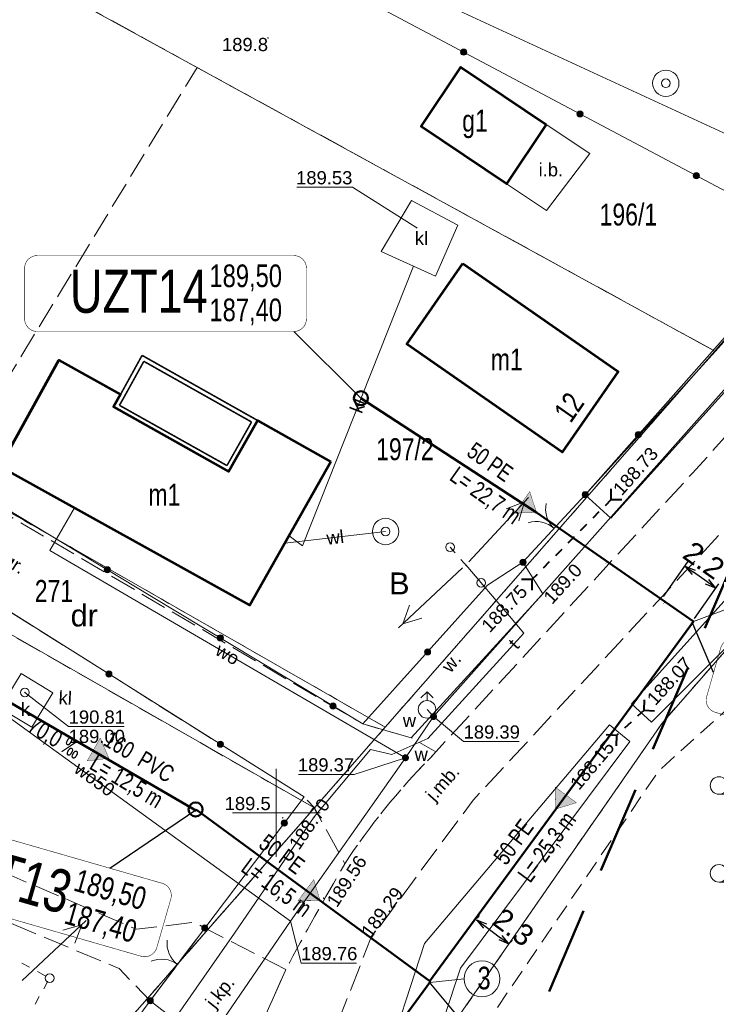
# Model space of a CAD drawing. Header units: metres. Extents: x 7482748 to 7484637, y 5684406 to 5687014.
# Tile 73 of 180: x 7483085 to 7483125, y 5685739 to 5685795. Entities that reach past the tile are written whole.
import ezdxf
from ezdxf.enums import TextEntityAlignment as Align
from ezdxf.lldxf.tags import DXFTag

# ---------------------------------------------------------------- set-up
doc = ezdxf.new("R2010")
doc.units = ezdxf.units.M
doc.header["$MEASUREMENT"] = 0
for name, pattern in [('1', [1.5, 1, -0.5]), ('2', [2, 1.5, -0.5]), ('KTJZ01_500', [2, 1.5, -0.5]), ('l217_500', [2, 1.5, -0.5]), ('l218_500', [1, 0.5, -0.5]), ('PTTL_500', [1.5, 1, -0.5])]:
    doc.linetypes.add(name, pattern=pattern)
for name, color, linetype, lineweight in [('.domiar', 250, 'Continuous', 9), ('.ks tłoczny', 104, 'Continuous', 50), ('_Dzialki', 7, 'Continuous', 0), ('_Dzialki_opis', 7, 'Continuous', 0), ('_Kontury', 7, 'Continuous', 0), ('_Podzial_sekcyjny_krzyze', 7, '1', 13), ('_Uzytki', 7, 'Continuous', 0), ('_Uzytki_opis', 7, 'Continuous', 0), ('BUIB05_01', 7, 'Continuous', 40), ('BUIB12_03', 7, 'Continuous', 13), ('EGB_Adres', 7, 'Continuous', 0), ('EGB_Budynek', 7, 'Continuous', 0), ('EGB_Budynek_opis', 7, 'Continuous', 0), ('EGB_ObiektTrwaleZwiazanyZBudynk', 7, 'Continuous', 0), ('GES__SUSM05_01L', 7, 'Continuous', 13), ('GES__SUSM06_03O', 7, 'Continuous', 13), ('GES__SUUS02_P', 7, 'Continuous', 13), ('GES__SUUS07_1_O', 7, 'Continuous', 13), ('GES__SUUS13_P', 7, 'Continuous', 13), ('GES__SUUS22_01_KP', 7, 'Continuous', 13), ('GES__SUUS25_WP', 7, 'Continuous', 13), ('KTOK02', 7, 'KTOK02_500', 13), ('KTOK05_01', 7, 'Continuous', 13), ('PTTL04_P', 7, 'Continuous', 13), ('RTPW01_P', 7, 'Continuous', 0), ('RTPW02_P', 7, 'Continuous', 0), ('SUPE_L_3', 1, 'Continuous', 13)]:
    doc.layers.add(name, color=color, linetype=linetype, lineweight=lineweight)
for name, color, linetype, lineweight, true_color in [('.przyłącza', 32, 'Continuous', 50, 0xbd5e00), ('GES__SUPK_01_pL', 7, 'Continuous', 13, 0x803300), ('GES__SUPS01_05L', 7, 'Continuous', 13, 0x803300), ('GES__SUPS01_05P', 7, 'Continuous', 13, 0x803300), ('GES__SUPS01_07P', 7, 'Continuous', 13, 0xff9100), ('GES__SUPS01_08L', 5, 'Continuous', 13, 0x0000ff), ('GES__SUPS01_08P', 5, 'Continuous', 13, 0x0000ff), ('GES__SUPT_pL', 7, 'Continuous', 13, 0xff9100), ('GES__SUPW_01_pL', 5, 'Continuous', 13, 0x0000ff)]:
    doc.layers.add(name, color=color, linetype=linetype, lineweight=lineweight, true_color=true_color)
for name, color, linetype, lineweight, transparency in [('BUIB12_01_T', 7, 'Continuous', 13, 0.25), ('GES__SUUS_ET_05T', 7, 'Continuous', 13, 0.25), ('GES__SUUS_ET_08T', 7, 'Continuous', 13, 0.25), ('KTJZ01_O', 7, 'KTJZ01_500', 13, 0.5), ('KTJZ01_T', 7, 'Continuous', 13, 0.25), ('KTPL01_O', 7, 'KTJZ01_500', 13, 0.5), ('PTRW02_O', 7, 'Continuous', 13, 0.5), ('PTRW02_T', 7, 'Continuous', 13, 0.25), ('PTTL04_O', 7, 'PTTL_500', 13, 0.5), ('RTPW01_G', 7, 'Continuous', 13, 0.25), ('RTPW02_G', 7, 'Continuous', 13, 0.25)]:
    doc.layers.add(name, color=color, linetype=linetype, lineweight=lineweight, transparency=transparency)
for name, color, linetype, lineweight, true_color, transparency in [('GES__SUPK_01_pT', 7, 'Continuous', 13, 0x803300, 0.25), ('GES__SUPS01_05G', 7, 'Continuous', 13, 0x803300, 0.25), ('GES__SUPS01_07G', 7, 'Continuous', 13, 0xff9100, 0.25), ('GES__SUPS01_08G', 5, 'Continuous', 13, 0x0000ff, 0.25), ('GES__SUPT_pT', 7, 'Continuous', 13, 0xff9100, 0.25), ('GES__SUPW_01_pT', 5, 'Continuous', 13, 0x0000ff, 0.25)]:
    doc.layers.add(name, color=color, linetype=linetype, lineweight=lineweight, true_color=true_color, transparency=transparency)
doc.layers.add('IS_kanalizacja_sanitarna', color=7, linetype='SOLID', true_color=0x000000)
doc.layers.add('IS_Opisy_działek_Net', color=7, linetype='SOLID', true_color=0x000000)
doc.layers.add('IS_Węzeł_sieci_kanalizacyjnej_-_opisy', color=7, linetype='Continuous')
doc.styles.get("Standard").update_dxf_attribs({"font": 'simplex.shx', "width": 0.75})
doc.styles.add('STYL_ARIAL', font='simplex.shx', dxfattribs={"width": 0.75, "oblique": 0.1})
doc.styles.add('Style-Arial', font='arial.ttf')
doc.linetypes.add('KTOK02_500', pattern='A,0.5,[117,IS_LineDef.shx,S=0.01,R=0,X=0,Y=0],0.5', length=1)
tags = doc.linetypes.add('SOLID', pattern=[10, 10, 0]).pattern_tags.tags
tags[6:7] = [DXFTag(74, 4), DXFTag(75, 0), DXFTag(340, '0'), DXFTag(46, 0.0), DXFTag(50, 0.0), DXFTag(44, 0.0), DXFTag(45, 0.0)]
tags[4:5] = [DXFTag(74, 4), DXFTag(75, 0), DXFTag(340, '0'), DXFTag(46, 0.0), DXFTag(50, 0.0), DXFTag(44, 0.0), DXFTag(45, 0.0)]
doc.dimstyles.get("Standard").update_dxf_attribs({"dimtxt": 0.18, "dimasz": 0.18, "dimexe": 0.18, "dimexo": 0.0625, "dimgap": 0.09, "dimtad": 0, "dimtih": 1, "dimtoh": 1, "dimdec": 4, "dimzin": 0, "dimdsep": 46, "dimtxsty": 'Standard', "dimcen": 0.09, "dimadec": 0, "dimazin": 0, "dimtfac": 1, "dimtdec": 4, "dimtofl": 0, "dimtmove": 0, "dimatfit": 3, "dimfxl": 0, "dimtolj": 1, "dimtzin": 0, "dimarcsym": 0})

# ---------------------------------------------------------------- blocks, each defined once
blk = doc.blocks.new('SUPS01_1')
at = {"layer": 'GES__SUPS01_05P', "linetype": 'Continuous', "lineweight": 13}
h = blk.add_hatch(color=256, dxfattribs=at)
edge = h.paths.add_edge_path()
edge.add_arc((0, 0), 0.045, 0, 360)
blk = doc.blocks.new('SUPS01')
at = {"layer": 'GES__SUPS01_08P', "linetype": 'Continuous', "lineweight": 13}
h = blk.add_hatch(color=256, dxfattribs=at)
edge = h.paths.add_edge_path()
edge.add_arc((0, 0), 0.045, 0, 360)
blk = doc.blocks.new('SUUS22_01_1')
at = {"layer": 'GES__SUUS22_01_KP', "linetype": 'Continuous', "lineweight": 13}
blk.add_circle((0, 0), 0.25, dxfattribs=at)
blk = doc.blocks.new('SUUS13')
at = {"layer": 'GES__SUUS13_P', "linetype": 'Continuous', "lineweight": 13}
for radius in [0.75, 0.25]:
    blk.add_circle((0, 0), radius, dxfattribs=at)
blk = doc.blocks.new('SUUS25_7')
at = {"layer": 'GES__SUUS25_WP', "linetype": 'Continuous', "lineweight": 13}
h = blk.add_hatch(color=256, dxfattribs=at)
edge = h.paths.add_edge_path()
edge.add_arc((0, 0), 0.2, 0, 360)
blk = doc.blocks.new('SUUS02')
at = {"layer": 'GES__SUUS02_P', "linetype": 'Continuous', "lineweight": 13}
for p, q in [((0, 1), (-0.35, 0.65)), ((0, 0.5), (0, 1)), ((0, 1), (0.35, 0.65))]:
    blk.add_line(p, q, dxfattribs=at)
blk.add_circle((0, 0), 0.5, dxfattribs=at)
blk = doc.blocks.new('SUUS25_150')
at = {"layer": 'GES__SUUS25_WP', "linetype": 'Continuous', "lineweight": 13}
h = blk.add_hatch(color=256, dxfattribs=at)
edge = h.paths.add_edge_path()
edge.add_arc((0, 0), 0.2, 0, 360)
blk = doc.blocks.new('RTPW01_1')
at = {"layer": 'RTPW02_P', "linetype": 'Continuous', "lineweight": 0}
h = blk.add_hatch(color=256, dxfattribs=at)
edge = h.paths.add_edge_path()
edge.add_arc((0, 0), 0.045, 0, 360)
blk = doc.blocks.new('RTPW01')
at = {"layer": 'RTPW01_P', "linetype": 'Continuous', "lineweight": 0}
h = blk.add_hatch(color=256, dxfattribs=at)
edge = h.paths.add_edge_path()
edge.add_arc((0, 0), 0.045, 0, 360)
blk = doc.blocks.new('RTPW01_3')
at = {"layer": 'RTPW02_P', "linetype": 'Continuous', "lineweight": 0}
h = blk.add_hatch(color=256, dxfattribs=at)
edge = h.paths.add_edge_path()
edge.add_arc((0, 0), 0.045, 0, 360)
blk = doc.blocks.new('PTTL04_1')
at = {"layer": 'PTTL04_P', "linetype": 'Continuous', "lineweight": 13}
for p, q in [((-5, 2), (-4.5, 2)), ((5, 2), (5.5, 2)), ((-2.5, -0.5), (-2, -0.5)), ((2.5, -0.5), (3, -0.5)), ((-5, -3), (-4.5, -3)), ((5, -3), (5.5, -3))]:
    blk.add_line(p, q, dxfattribs=at)
for centre in [(-5, 2.5), (5, 2.5), (-2.5, 0), (2.5, 0), (-5, -2.5), (5, -2.5)]:
    blk.add_circle(centre, 0.5, dxfattribs=at)
for centre in [(0, 2.5), (0, -2.5)]:
    blk.add_arc(centre, 0.55, 320.48, 219.52, dxfattribs=at)
blk = doc.blocks.new('SUPS01_7')
at = {"layer": 'GES__SUPS01_07P', "linetype": 'Continuous', "lineweight": 13}
h = blk.add_hatch(color=256, dxfattribs=at)
edge = h.paths.add_edge_path()
edge.add_arc((0, 0), 0.045, 0, 360)
blk = doc.blocks.new('TerminatorOpen_0.5')
at = {"color": 0, "linetype": 'ByBlock', "lineweight": -2}
for q in [(-1, 0.25), (-1, 0), (-1, -0.25)]:
    blk.add_line((0, 0), q, dxfattribs=at)
blk = doc.blocks.new('*D815')
at = {"layer": '.domiar', "color": 0, "linetype": 'Continuous', "lineweight": -2, "transparency": 16777216}
for p, q in [((7483111.456, 5685744.009), (7483111.571, 5685744.164)), ((7483111.882, 5685743.559), (7483112.77, 5685742.899)), ((7483113.323, 5685742.621), (7483113.438, 5685742.776))]:
    blk.add_line(p, q, dxfattribs=at)
at = {"layer": 'Defpoints', "color": 0, "linetype": 'Continuous', "transparency": 16777216}
for p in [(7483111.277, 5685743.768), (7483113.144, 5685742.38), (7483113.259, 5685742.535)]:
    blk.add_point(p, dxfattribs=at)
at = {"layer": '.domiar', "color": 0, "linetype": 'Continuous', "lineweight": -2, "transparency": 16777216, "xscale": 0.61, "yscale": 0.61, "zscale": 0.61}
for p, rotation in [((7483111.392, 5685743.923), 143.3831878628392), ((7483113.259, 5685742.535), 323.3831878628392)]:
    blk.add_blockref('TerminatorOpen_0.5', p, dxfattribs=dict(at, rotation=rotation))
at = {"layer": '.domiar', "color": 0, "linetype": 'Continuous', "transparency": 16777216, "insert": (7483113.497, 5685743.496), "char_height": 1.2, "attachment_point": 5, "rotation": 323.3832, "style": 'Style-Arial'}
blk.add_mtext('\\A1;2.3', dxfattribs=at)
blk = doc.blocks.new('*D816')
at = {"layer": '.domiar', "color": 0, "linetype": 'Continuous', "lineweight": -2, "transparency": 16777216}
for p, q in [((7483122.034, 5685762.304), (7483123.425, 5685764.285)), ((7483124.524, 5685763.146), (7483123.751, 5685763.689)), ((7483123.805, 5685761.06), (7483125.196, 5685763.041))]:
    blk.add_line(p, q, dxfattribs=at)
at = {"layer": 'Defpoints', "color": 0, "linetype": 'Continuous', "transparency": 16777216}
for p in [(7483123.252, 5685764.039), (7483121.861, 5685762.059), (7483123.633, 5685760.815)]:
    blk.add_point(p, dxfattribs=at)
at = {"layer": '.domiar', "color": 0, "linetype": 'Continuous', "lineweight": -2, "transparency": 16777216, "xscale": 0.61, "yscale": 0.61, "zscale": 0.61}
for p, rotation in [((7483123.252, 5685764.039), 144.9210623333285), ((7483125.024, 5685762.795), 324.9210623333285)]:
    blk.add_blockref('TerminatorOpen_0.5', p, dxfattribs=dict(at, rotation=rotation))
at = {"layer": '.domiar', "color": 0, "linetype": 'Continuous', "transparency": 16777216, "insert": (7483124.343, 5685764.376), "char_height": 1.2, "attachment_point": 5, "rotation": 324.9211, "style": 'Style-Arial'}
blk.add_mtext('\\A1;2.2', dxfattribs=at)

msp = doc.modelspace()

# ---------------------------------------------------------------- hatches: boundary and pattern name
at = {"layer": 'IS_kanalizacja_sanitarna', "linetype": 'Continuous', "ltscale": 0.01}
for points in [[(7483114.81026, 5685767.08996), (7483114.42552, 5685768.27928), (7483113.56078, 5685767.05362)], [(7483090.47071, 5685753.10898), (7483089.97976, 5685754.25853), (7483089.22967, 5685752.95954)], [(7483115.88854, 5685750.2166), (7483117.08422, 5685750.5811), (7483115.87342, 5685751.46651)], [(7483102.48954, 5685745.01057), (7483102.13372, 5685746.20886), (7483101.23956, 5685745.0045)]]:
    msp.add_hatch(color=256, dxfattribs=at).paths.add_polyline_path(points)
at = {"layer": 'KTOK05_01', "linetype": 'Continuous', "lineweight": 13}
h = msp.add_hatch(color=256, dxfattribs=at)
edge = h.paths.add_edge_path()
edge.add_arc((7483110.66383, 5685793.28456), 0.175, 0, 360)
h = msp.add_hatch(color=256, dxfattribs=at)
edge = h.paths.add_edge_path()
edge.add_arc((7483117.28922, 5685789.7697), 0.175, 0, 360)
h = msp.add_hatch(color=256, dxfattribs=at)
edge = h.paths.add_edge_path()
edge.add_arc((7483123.91461, 5685786.25485), 0.175, 0, 360)
h = msp.add_hatch(color=256, dxfattribs=at)
edge = h.paths.add_edge_path()
edge.add_arc((7483120.59742, 5685771.50857), 0.175, 0, 360)
h = msp.add_hatch(color=256, dxfattribs=at)
edge = h.paths.add_edge_path()
edge.add_arc((7483117.58, 5685768.1), 0.175, 0, 360)
h = msp.add_hatch(color=256, dxfattribs=at)
edge = h.paths.add_edge_path()
edge.add_arc((7483114.04, 5685764.26), 0.175, 0, 360)
h = msp.add_hatch(color=256, dxfattribs=at)
edge = h.paths.add_edge_path()
edge.add_arc((7483090.38385, 5685763.83202), 0.175, 0, 360)
h = msp.add_hatch(color=256, dxfattribs=at)
edge = h.paths.add_edge_path()
edge.add_arc((7483096.80532, 5685759.95714), 0.175, 0, 360)
h = msp.add_hatch(color=256, dxfattribs=at)
edge = h.paths.add_edge_path()
edge.add_arc((7483108.61411, 5685759.16456), 0.175, 0, 360)
h = msp.add_hatch(color=256, dxfattribs=at)
edge = h.paths.add_edge_path()
edge.add_arc((7483090.4707, 5685757.9037), 0.175, 0, 360)
h = msp.add_hatch(color=256, dxfattribs=at)
edge = h.paths.add_edge_path()
edge.add_arc((7483103.2266, 5685756.08195), 0.175, 0, 360)
h = msp.add_hatch(color=256, dxfattribs=at)
edge = h.paths.add_edge_path()
edge.add_arc((7483096.81933, 5685753.9106), 0.175, 0, 360)
h = msp.add_hatch(color=256, dxfattribs=at)
edge = h.paths.add_edge_path()
edge.add_arc((7483100.46325, 5685749.42492), 0.175, 0, 360)
h = msp.add_hatch(color=256, dxfattribs=at)
edge = h.paths.add_edge_path()
edge.add_arc((7483095.93, 5685743.45), 0.175, 0, 360)
h = msp.add_hatch(color=256, dxfattribs=at)
edge = h.paths.add_edge_path()
edge.add_arc((7483092.82, 5685739.31), 0.175, 0, 360)

# ---------------------------------------------------------------- linework, layer by layer
at = {"layer": '.domiar', "linetype": 'Continuous'}
for points in [[(7483123.73874, 5685760.88811), (7483127.80941, 5685762.40436), (7483134.15986, 5685762.40436)], [(7483108.73545, 5685740.36003), (7483110.68507, 5685740.56153)]]:
    msp.add_lwpolyline(points, dxfattribs=at)
msp.add_circle((7483111.70634, 5685740.56153), 1.02127, dxfattribs=at)
at = {"layer": '.ks tłoczny', "linetype": 'Continuous'}
for points in [[(7483114.81026, 5685767.08996), (7483104.81778, 5685773.59065)], [(7483108.70633, 5685740.39496), (7483123.73874, 5685760.88811)]]:
    msp.add_lwpolyline(points, dxfattribs=at)
at = {"layer": '.ks tłoczny', "color": 111, "linetype": 'Continuous', "true_color": 0x70ffb8}
for points in [[(7483123.73874, 5685760.88811), (7483123.73874, 5685760.88811), (7483114.81026, 5685767.08996)], [(7483095.44831, 5685750.17352), (7483108.74528, 5685740.42889)], [(7483097.0589, 5685724.42689), (7483108.77171, 5685740.40952), (7483108.77171, 5685740.40952)]]:
    msp.add_lwpolyline(points, dxfattribs=at)
at = {"layer": '.ks tłoczny', "linetype": 'Continuous'}
for centre in [(7483104.81778, 5685773.59065), (7483095.40791, 5685750.19561)]:
    msp.add_circle(centre, 0.4, dxfattribs=at)
at = {"layer": '.przyłącza', "linetype": 'Continuous'}
msp.add_lwpolyline([(7483084.58, 5685756.44), (7483095.44831, 5685750.10912)], dxfattribs=at)
at = {"layer": '_Dzialki', "color": 96, "linetype": 'Continuous', "true_color": 0x008000, "flags": 128}
for points in [[(7483091.17, 5685804.53), (7483132.85, 5685785.27)], [(7483124.96, 5685776.27), (7483087.07, 5685797.03)], [(7483049.99, 5685787.04), (7483106.2, 5685754.88)], [(7483124.96, 5685776.27), (7483132.85, 5685785.27)], [(7483046.74, 5685781.93), (7483102.17, 5685750.28)], [(7483121.96, 5685755.11), (7483141.8, 5685777.8)], [(7483106.2, 5685754.88), (7483124.96, 5685776.27)], [(7483110.32, 5685738.34), (7483121.96, 5685755.11)], [(7483106.2, 5685754.88), (7483102.17, 5685750.28)], [(7483102.17, 5685750.28), (7483085.78, 5685731.6)]]:
    msp.add_lwpolyline(points, dxfattribs=at)
at = {"layer": '_Kontury', "color": 96, "linetype": 'l217_500', "true_color": 0x008000, "flags": 128}
for points in [[(7483095.49, 5685792.41), (7483087.07, 5685797.03)], [(7483081.3, 5685769.12), (7483095.49, 5685792.41)], [(7483095.49, 5685792.41), (7483124.96, 5685776.27)], [(7483124.96, 5685776.27), (7483132.85, 5685785.27)], [(7483102.17, 5685750.28), (7483078.77, 5685763.64)], [(7483085.78, 5685731.6), (7483102.17, 5685750.28)]]:
    msp.add_lwpolyline(points, dxfattribs=at)
at = {"layer": '_Podzial_sekcyjny_krzyze', "linetype": 'Continuous'}
for p, q in [((7483100, 5685747.5), (7483100, 5685752.5)), ((7483097.5, 5685750), (7483102.5, 5685750))]:
    msp.add_line(p, q, dxfattribs=at)
at = {"layer": '_Uzytki', "color": 96, "linetype": 'l218_500', "true_color": 0x008000, "flags": 128}
for points in [[(7483087.07, 5685797.03), (7483095.49, 5685792.41)], [(7483124.96, 5685776.27), (7483095.49, 5685792.41)], [(7483124.96, 5685776.27), (7483132.85, 5685785.27)], [(7483141.8, 5685777.8), (7483121.96, 5685755.11)], [(7483106.2, 5685754.88), (7483124.96, 5685776.27)], [(7483081.3, 5685769.12), (7483106.2, 5685754.88)], [(7483102.17, 5685750.28), (7483078.77, 5685763.64)], [(7483121.96, 5685755.11), (7483110.32, 5685738.34)], [(7483106.2, 5685754.88), (7483102.17, 5685750.28)], [(7483085.78, 5685731.6), (7483102.17, 5685750.28)]]:
    msp.add_lwpolyline(points, dxfattribs=at)
at = {"layer": 'BUIB05_01', "linetype": 'Continuous', "lineweight": 40}
for p, q in [((7483119.06, 5685767.83), (7483119.06, 5685768.43)), ((7483119.06, 5685767.83), (7483118.71, 5685767.47)), ((7483119.06, 5685767.83), (7483119.66, 5685767.83)), ((7483118.36, 5685767.12), (7483118.01, 5685766.76)), ((7483117.65, 5685766.41), (7483117.3, 5685766.05)), ((7483116.95, 5685765.7), (7483116.6, 5685765.34)), ((7483116.25, 5685764.99), (7483115.9, 5685764.63)), ((7483115.54, 5685764.28), (7483115.19, 5685763.92)), ((7483114.84, 5685763.56), (7483114.55, 5685763.27)), ((7483114.55, 5685763.27), (7483113.95, 5685763.27)), ((7483114.55, 5685763.27), (7483114.55, 5685762.67)), ((7483120.93, 5685755.84), (7483120.96, 5685756.44)), ((7483120.93, 5685755.84), (7483120.56, 5685755.5)), ((7483120.93, 5685755.84), (7483121.53, 5685755.81)), ((7483120.19, 5685755.16), (7483119.82, 5685754.83)), ((7483119.37, 5685754.41), (7483118.77, 5685754.44)), ((7483119.37, 5685754.41), (7483119.34, 5685753.81)), ((7483119.46, 5685754.49), (7483119.37, 5685754.41))]:
    msp.add_line(p, q, dxfattribs=at)
at = {"layer": 'BUIB12_03', "linetype": 'Continuous', "lineweight": 13, "flags": 128}
msp.add_lwpolyline([(7483115.36, 5685789.16), (7483113.1, 5685785.79), (7483115.38, 5685784.28), (7483117.85, 5685787.52), (7483115.36, 5685789.16)], close=True, dxfattribs=at)
at = {"layer": 'EGB_Budynek', "color": 7, "linetype": 'Continuous', "lineweight": 53, "flags": 128}
for points in [[(7483115.36, 5685789.16), (7483113.1, 5685785.79), (7483108.25, 5685789.06), (7483110.51, 5685792.42), (7483115.36, 5685789.16)], [(7483110.62, 5685781.26), (7483119.45, 5685775.12), (7483116.28, 5685770.53), (7483107.42, 5685776.67), (7483110.62, 5685781.26)], [(7483103.11, 5685769.97), (7483098.49, 5685761.82), (7483084.28, 5685769.71), (7483087.63, 5685775.75), (7483091.13, 5685773.8), (7483090.73, 5685773.1), (7483097.28, 5685769.42), (7483098.93, 5685772.33), (7483103.11, 5685769.97)]]:
    msp.add_lwpolyline(points, dxfattribs=at)
at = {"layer": 'EGB_ObiektTrwaleZwiazanyZBudynk', "color": 7, "const_width": 0.09, "flags": 128}
for points in [[(7483091.13, 5685773.8), (7483092.36, 5685776.03)], [(7483092.36, 5685776.03), (7483098.93, 5685772.33)], [(7483090.73, 5685773.1), (7483091.13, 5685773.8)], [(7483097.28, 5685769.42), (7483090.73, 5685773.1)], [(7483098.93, 5685772.33), (7483097.28, 5685769.42)]]:
    msp.add_lwpolyline(points, dxfattribs=at)
at = {"layer": 'EGB_ObiektTrwaleZwiazanyZBudynk', "color": 7, "linetype": '2', "const_width": 0.09}
for points in [[(7483091.35, 5685773.68), (7483092.46, 5685775.69)], [(7483092.46, 5685775.69), (7483098.59, 5685772.24)], [(7483091.07, 5685773.19), (7483091.35, 5685773.68)], [(7483097.19, 5685769.76), (7483091.07, 5685773.19)], [(7483098.59, 5685772.24), (7483097.19, 5685769.76)]]:
    msp.add_lwpolyline(points, dxfattribs=at)
at = {"layer": 'GES__SUPK_01_pL', "linetype": 'Continuous', "lineweight": 13, "flags": 128}
msp.add_lwpolyline([(7483107.8, 5685781.11), (7483101.49, 5685765.2), (7483100.73, 5685765.77)], dxfattribs=at)
at = {"layer": 'GES__SUPS01_05L', "linetype": 'Continuous', "lineweight": 13, "flags": 128}
for points in [[(7483107.99, 5685783.29), (7483104.33, 5685785.59), (7483101.17, 5685785.59)], [(7483085.69, 5685756.85), (7483088.18, 5685754.91), (7483091.34, 5685754.91)]]:
    msp.add_lwpolyline(points, dxfattribs=at)
at = {"layer": 'GES__SUPS01_08L', "linetype": 'Continuous', "lineweight": 13, "flags": 128}
for points in [[(7483108.95, 5685755.48), (7483110.66, 5685754.06), (7483113.82, 5685754.06)], [(7483107.35, 5685753.14), (7483104.43, 5685752.19), (7483101.27, 5685752.19)], [(7483100.8, 5685743.85), (7483101.41, 5685741.45), (7483104.57, 5685741.45)]]:
    msp.add_lwpolyline(points, dxfattribs=at)
at = {"layer": 'GES__SUPT_pL', "linetype": 'Continuous', "lineweight": 13, "flags": 128}
msp.add_lwpolyline([(7483081.76, 5685728.57), (7483085.4, 5685726.13), (7483087.38, 5685727.54), (7483089.62, 5685731.41), (7483092.95, 5685736.47), (7483097.62, 5685743.15), (7483102.16, 5685749.77), (7483105.36, 5685753.6), (7483106.57, 5685753.33), (7483108.62, 5685754.23), (7483114.08, 5685760.23), (7483113.27, 5685761.19), (7483110.78, 5685764.11)], dxfattribs=at)
at = {"layer": 'GES__SUPW_01_pL', "linetype": 'Continuous', "lineweight": 13}
for p, q in [((7483106.22, 5685766.01), (7483100.49, 5685765.34)), ((7483078.52, 5685759.97), (7483100.8, 5685743.85)), ((7483108.95, 5685755.48), (7483108.58, 5685755.89))]:
    msp.add_line(p, q, dxfattribs=at)
at = {"layer": 'GES__SUPW_01_pL', "linetype": 'Continuous', "lineweight": 13, "flags": 128}
for points in [[(7483308.35, 5685941.08), (7483274.45, 5685918.69), (7483267.84, 5685922.36), (7483262.99, 5685926.57), (7483226.05, 5685887.94), (7483201.85, 5685859.2), (7483178.55, 5685833.38), (7483173.87, 5685828.43), (7483153.79, 5685805.87), (7483108.95, 5685755.48), (7483107.35, 5685753.14), (7483100.8, 5685743.85), (7483091.53, 5685730.3)], [(7483088.52, 5685767.35), (7483087.11, 5685764.92), (7483107.35, 5685753.14)]]:
    msp.add_lwpolyline(points, dxfattribs=at)
at = {"layer": 'GES__SUSM05_01L', "linetype": 'Continuous', "lineweight": 13}
for p, q in [((7483110.18, 5685764.79), (7483109.89, 5685765.12)), ((7483110.84, 5685764.03), (7483110.51, 5685764.41)), ((7483111.5, 5685763.28), (7483111.17, 5685763.66))]:
    msp.add_line(p, q, dxfattribs=at)
for centre in [(7483109.89, 5685765.12), (7483111.66, 5685763.09)]:
    msp.add_circle(centre, 0.25, dxfattribs=at)
at = {"layer": 'GES__SUSM06_03O', "linetype": 'Continuous', "lineweight": 13}
for p, q in [((7483085.96, 5685741.22), (7483085.52, 5685741.46)), ((7483086.84, 5685740.74), (7483086.4, 5685740.98)), ((7483086.76, 5685739.99), (7483087, 5685740.43)), ((7483086.27, 5685739.12), (7483086.51, 5685739.55))]:
    msp.add_line(p, q, dxfattribs=at)
msp.add_circle((7483087.1, 5685740.6), 0.25, dxfattribs=at)
at = {"layer": 'GES__SUUS07_1_O', "linetype": 'Continuous', "lineweight": 13, "flags": 128}
for points in [[(7483109.06, 5685780.54), (7483110.33, 5685783.44), (7483107.69, 5685784.85), (7483105.97, 5685781.93), (7483109.06, 5685780.54)], [(7483087.28, 5685756.84), (7483085.48, 5685757.93), (7483084.29, 5685755.95), (7483086.09, 5685754.87), (7483087.28, 5685756.84)]]:
    msp.add_lwpolyline(points, close=True, dxfattribs=at)
at = {"layer": 'IS_kanalizacja_sanitarna', "linetype": 'Continuous', "ltscale": 0.01, "const_width": 0.02}
for points in [[(7483114.81026, 5685767.08996), (7483114.42552, 5685768.27928), (7483113.56078, 5685767.05362), (7483114.81026, 5685767.08996)], [(7483118.7523, 5685764.18634), (7483118.8676, 5685764.34976)], [(7483122.02071, 5685761.88037), (7483122.13601, 5685762.04379)], [(7483090.47071, 5685753.10898), (7483089.97976, 5685754.25853), (7483089.22967, 5685752.95954), (7483090.47071, 5685753.10898)], [(7483115.88854, 5685750.2166), (7483117.08422, 5685750.5811), (7483115.87342, 5685751.46651), (7483115.88854, 5685750.2166)], [(7483102.48954, 5685745.01057), (7483102.13372, 5685746.20886), (7483101.23956, 5685745.0045), (7483102.48954, 5685745.01057)]]:
    msp.add_lwpolyline(points, dxfattribs=at)
at = {"layer": 'IS_Węzeł_sieci_kanalizacyjnej_-_opisy', "color": 1, "linetype": '1', "lineweight": 50, "ltscale": 5}
msp.add_lwpolyline([(7483112.565, 5685732.94), (7483135.32, 5685785.99)], dxfattribs=at)
at = {"layer": 'IS_Węzeł_sieci_kanalizacyjnej_-_opisy', "color": 18, "linetype": 'SOLID', "ltscale": 0.01, "true_color": 0x000000, "const_width": 0.03}
for points in [[(7483086.39456, 5685777.38889), (7483100.99456, 5685777.38889, 0.414214), (7483101.71456, 5685778.10889), (7483101.71456, 5685780.98889, 0.414214), (7483100.99456, 5685781.70889), (7483086.39456, 5685781.70889, 0.414214), (7483085.67456, 5685780.98889), (7483085.67456, 5685778.10889, 0.414214), (7483086.39456, 5685777.38889)], [(7483124.98827, 5685755.72254), (7483135.74147, 5685752.62662, 0.414214), (7483136.63257, 5685753.11932), (7483137.42937, 5685755.8869, 0.414214), (7483136.93668, 5685756.77799), (7483126.18347, 5685759.87391, 0.414214), (7483125.29238, 5685759.38122), (7483124.49557, 5685756.61364, 0.414214), (7483124.98827, 5685755.72254)], [(7483078.27653, 5685745.884), (7483092.30662, 5685741.84465, 0.414214), (7483093.19772, 5685742.33734), (7483093.99453, 5685745.10492, 0.414214), (7483093.50183, 5685745.99602), (7483079.47173, 5685750.03537, 0.414214), (7483078.58064, 5685749.54268), (7483077.78383, 5685746.7751, 0.414214), (7483078.27653, 5685745.884)]]:
    msp.add_lwpolyline(points, format="xyb", dxfattribs=at)
at = {"layer": 'IS_Węzeł_sieci_kanalizacyjnej_-_opisy', "color": 18, "linetype": 'SOLID', "ltscale": 0.01, "true_color": 0x000000}
for points in [[(7483100.99456, 5685777.38889), (7483104.81778, 5685773.59065)], [(7483124.89398, 5685757.99743), (7483123.66104, 5685760.84545)], [(7483090.51595, 5685746.85567), (7483095.46985, 5685750.22229)], [(7483113.35701, 5685734.81572), (7483108.70633, 5685740.39496)]]:
    msp.add_lwpolyline(points, dxfattribs=at)
at = {"layer": 'KTJZ01_O', "linetype": 'KTJZ01_500', "lineweight": 13, "flags": 128}
for points in [[(7483147.59, 5685795.21), (7483140.64, 5685788.06), (7483123.67, 5685769.31), (7483109.08, 5685753.47), (7483108.73, 5685753.09, 0.05), (7483103.9, 5685747.11, 0.01), (7483100.54, 5685741.09), (7483097.73, 5685734.72), (7483094.95, 5685731.49), (7483082.13, 5685719.33), (7483074.36, 5685712.1), (7483068.84, 5685706.83), (7483064.72, 5685703.57), (7483054.93, 5685695.77), (7483043.03, 5685688.15), (7483031.46, 5685682.04), (7483020.11, 5685677.09), (7483006.16, 5685671.71), (7482990.04, 5685666.69), (7482982.47, 5685665.24), (7482982.8, 5685661.54), (7482986.81, 5685662.3), (7482987.56, 5685661.17), (7482993.7, 5685663.79), (7483007.78, 5685668.53), (7483021.44, 5685673.82), (7483033.41, 5685679.1), (7483044.73, 5685685.05), (7483057.36, 5685693.21), (7483066.87, 5685700.84), (7483076.84, 5685709.62), (7483084.6, 5685716.89), (7483092.83, 5685724.66, -0.23), (7483096.24, 5685726.18, -0.07), (7483100.89, 5685725.23), (7483106.45, 5685719.91), (7483115.62, 5685712.98), (7483133.61, 5685701.73), (7483141.56, 5685698.11), (7483142.26, 5685700.92), (7483133.13, 5685705.71), (7483117.71, 5685715.66), (7483108.86, 5685722.51, -0.05), (7483103.93, 5685728.36, -0.19), (7483102.48, 5685735.46), (7483105.37, 5685742.84), (7483111.2, 5685750.72), (7483126.15, 5685766.83), (7483143.48, 5685786.01), (7483150.46, 5685792.63)], [(7483043.59, 5685785.9), (7483068.52, 5685771.58), (7483083.64, 5685762.2), (7483101.59, 5685750.91), (7483102.17, 5685750.28), (7483103.9, 5685747.11, -0.05), (7483108.73, 5685753.09), (7483109.08, 5685753.47), (7483107.68, 5685754.28), (7483104.92, 5685755.06), (7483048.43, 5685788.29), (7483045.86, 5685790)]]:
    msp.add_lwpolyline(points, format="xyb", dxfattribs=at)
msp.add_lwpolyline([(7483100.54, 5685741.09), (7483095.93, 5685743.45), (7483092.82, 5685739.31), (7483096.53, 5685736.44), (7483097.73, 5685734.72), (7483100.54, 5685741.09)], close=True, dxfattribs=at)
at = {"layer": 'KTOK02', "linetype": 'Continuous', "lineweight": 13}
for p, q in [((7483114.04, 5685764.26), (7483117.58, 5685768.1)), ((7483092.82, 5685739.31), (7483095.93, 5685743.45))]:
    msp.add_line(p, q, dxfattribs=at)
for centre, start, end in [((7483116.83, 5685767.28), 167.33, 227.33), ((7483114.79, 5685765.08), 47.33, 107.33), ((7483095.28, 5685742.58), 173.09, 233.09), ((7483093.47, 5685740.18), 53.09, 113.09)]:
    msp.add_arc(centre, 1.5, start, end, dxfattribs=at)
at = {"layer": 'KTOK05_01', "linetype": 'Continuous', "lineweight": 13}
for q in [(7483095.8, 5685801.17), (7483117.58, 5685768.1)]:
    msp.add_line((7483130.54, 5685782.74), q, dxfattribs=at)
at = {"layer": 'KTOK05_01', "linetype": 'Continuous', "lineweight": 13, "flags": 128}
for points in [[(7483114.04, 5685764.26), (7483112.03, 5685762.96), (7483104.92, 5685755.06), (7483092.89, 5685762.32), (7483062.21, 5685780.83)], [(7483095.93, 5685743.45), (7483101.59, 5685750.91), (7483083.64, 5685762.2), (7483068.52, 5685771.58), (7483053.95, 5685744.05)], [(7483083.17, 5685726.43), (7483086.96, 5685731.4), (7483092.82, 5685739.31)]]:
    msp.add_lwpolyline(points, dxfattribs=at)
at = {"layer": 'KTOK05_01', "linetype": 'Continuous', "lineweight": 13}
for centre in [(7483110.66, 5685793.28), (7483117.29, 5685789.77), (7483123.91, 5685786.25), (7483120.6, 5685771.51), (7483117.58, 5685768.1), (7483114.04, 5685764.26), (7483090.38, 5685763.83), (7483096.81, 5685759.96), (7483108.61, 5685759.16), (7483090.47, 5685757.9), (7483103.23, 5685756.08), (7483096.82, 5685753.91), (7483100.46, 5685749.42), (7483095.93, 5685743.45), (7483092.82, 5685739.31)]:
    msp.add_circle(centre, 0.175, dxfattribs=at)
at = {"layer": 'KTPL01_O', "linetype": 'KTJZ01_500', "lineweight": 13, "flags": 128}
msp.add_lwpolyline([(7483092.82, 5685739.31), (7483095.93, 5685743.45), (7483095.33, 5685743.78), (7483092.04, 5685743.38), (7483074.9, 5685750.73), (7483074.83, 5685752.33), (7483077.24, 5685756.23), (7483076.39, 5685756.8), (7483073.83, 5685752.95), (7483071.64, 5685754.39), (7483070.6, 5685754.05), (7483069.08, 5685755.1), (7483069.13, 5685756.52), (7483066.96, 5685757.96), (7483068.48, 5685760.26), (7483069.15, 5685761.22), (7483065.91, 5685763.46), (7483059.95, 5685753.63), (7483067.56, 5685749.6), (7483069.46, 5685750.21), (7483091.05, 5685741.14), (7483092.82, 5685739.31)], close=True, dxfattribs=at)
at = {"layer": 'PTRW02_O', "linetype": 'Continuous', "lineweight": 13, "flags": 128}
for points in [[(7483133.26, 5685785.54), (7483124.99, 5685776.26), (7483117.58, 5685768.1), (7483119.05, 5685766.77), (7483134.76, 5685784.18), (7483133.26, 5685785.54)], [(7483148.23, 5685703.41), (7483146.52, 5685713.06), (7483142.78, 5685743.81), (7483146.67, 5685776.34), (7483145.49, 5685776.53), (7483141.11, 5685776.8), (7483137.07, 5685774.86), (7483120.21, 5685756.2), (7483121.36, 5685755.17), (7483130.88, 5685764.71), (7483139.28, 5685774.37), (7483143.04, 5685775.29), (7483144.01, 5685774.75), (7483143.41, 5685768.91), (7483141.25, 5685743.9), (7483144.72, 5685711.76), (7483145.18, 5685705.33), (7483139.16, 5685707.12), (7483123.54, 5685717.77), (7483122.46, 5685716.16), (7483133.82, 5685708.42), (7483143.97, 5685702.61), (7483146.17, 5685701.56), (7483148.23, 5685703.41)], [(7483114.04, 5685764.26), (7483112.03, 5685762.96), (7483104.92, 5685755.06), (7483107.68, 5685754.28), (7483115.17, 5685762.47), (7483114.04, 5685764.26)], [(7483120.12, 5685754.07), (7483118.96, 5685755.01), (7483108.43, 5685742.57), (7483106.07, 5685735.28), (7483108.56, 5685727.45), (7483117.51, 5685719.3), (7483118.44, 5685721.07), (7483113, 5685725.45), (7483109.67, 5685730.27), (7483108.61, 5685735.49), (7483110.49, 5685741.16), (7483120.12, 5685754.07)]]:
    msp.add_lwpolyline(points, close=True, dxfattribs=at)
at = {"layer": 'PTTL04_O', "linetype": 'PTTL_500', "lineweight": 13, "flags": 128}
msp.add_lwpolyline([(7483137.15, 5685766.25), (7483121.77, 5685752.4), (7483111.23, 5685736.95), (7483113.9, 5685728.93), (7483128.16, 5685717.19), (7483142.11, 5685709.45), (7483137.15, 5685766.25)], dxfattribs=at)
at = {"layer": 'SUPE_L_3', "linetype": 'Continuous'}
for p, q in [((7483114.36, 5685767.95), (7483110.95, 5685764.29)), ((7483114.12, 5685767.69), (7483113.08, 5685767.3)), ((7483114.12, 5685767.69), (7483113.81, 5685766.62)), ((7483110.6, 5685763.94), (7483106.95, 5685760.52)), ((7483107.59, 5685761.81), (7483107.2, 5685760.76)), ((7483108.28, 5685761.08), (7483107.2, 5685760.76)), ((7483089.18, 5685743.88), (7483085.53, 5685740.46)), ((7483088.93, 5685743.64), (7483087.85, 5685743.32)), ((7483088.93, 5685743.64), (7483088.54, 5685742.59))]:
    msp.add_line(p, q, dxfattribs=at)

# ---------------------------------------------------------------- block references
at = {"layer": 'GES__SUPS01_05P', "linetype": 'Continuous', "lineweight": 13}
for p in [(7483107.99, 5685783.29), (7483085.69, 5685756.85)]:
    msp.add_blockref('SUPS01_1', p, dxfattribs=at)
at = {"layer": 'GES__SUPS01_07P', "linetype": 'Continuous', "lineweight": 13, "rotation": 270}
msp.add_blockref('SUPS01_7', (7483102.16, 5685749.77), dxfattribs=at)
at = {"layer": 'GES__SUPS01_08P', "linetype": 'Continuous', "lineweight": 13}
for p in [(7483108.95, 5685755.48), (7483107.35, 5685753.14), (7483100.8, 5685743.85)]:
    msp.add_blockref('SUPS01', p, dxfattribs=at)
at = {"layer": 'GES__SUUS02_P', "linetype": 'Continuous', "lineweight": 13}
msp.add_blockref('SUUS02', (7483108.58, 5685755.89), dxfattribs=at)
at = {"layer": 'GES__SUUS13_P', "linetype": 'Continuous', "lineweight": 13}
for p in [(7483122.17, 5685791.51), (7483106.22, 5685766.01)]:
    msp.add_blockref('SUUS13', p, dxfattribs=at)
at = {"layer": 'GES__SUUS22_01_KP', "linetype": 'Continuous', "lineweight": 13, "rotation": 276.82}
msp.add_blockref('SUUS22_01_1', (7483085.69, 5685756.85), dxfattribs=at)
at = {"layer": 'GES__SUUS25_WP', "linetype": 'Continuous', "lineweight": 13}
for name, p, rotation in [('SUUS25_150', (7483108.95, 5685755.48), 315.06), ('SUUS25_7', (7483107.35, 5685753.14), 327.53)]:
    msp.add_blockref(name, p, dxfattribs=dict(at, rotation=rotation))
at = {"layer": 'PTTL04_P', "linetype": 'Continuous', "lineweight": 13}
msp.add_blockref('PTTL04_1', (7483130.2, 5685749.06), dxfattribs=at)
at = {"layer": 'RTPW01_P', "linetype": 'Continuous', "lineweight": 0}
for p in [(7483099.53, 5685794.09), (7483115.17, 5685762.47), (7483100.37, 5685749.72)]:
    msp.add_blockref('RTPW01', p, dxfattribs=at)
at = {"layer": 'RTPW02_P', "linetype": 'Continuous', "lineweight": 0}
for name, p in [('RTPW01_1', (7483119.06, 5685767.83)), ('RTPW01_1', (7483114.55, 5685763.27)), ('RTPW01_3', (7483120.93, 5685755.84)), ('RTPW01_3', (7483119.37, 5685754.41)), ('RTPW01_1', (7483102.7, 5685745.15)), ('RTPW01_1', (7483105.37, 5685742.84))]:
    msp.add_blockref(name, p, dxfattribs=at)

# ---------------------------------------------------------------- texts
at = {"layer": '_Dzialki_opis', "color": 96, "true_color": 0x008000, "char_height": 1.25, "attachment_point": 7, "line_spacing_factor": 0.6, "style": 'STYL_ARIAL'}
for s, insert in [('\\fArial|b0|i0|c238238|p39;196/1', (7483118.4, 5685783.4)), ('\\fArial|b0|i0|c238238|p39;197/2', (7483105.68, 5685770.05)), ('\\fArial|b0|i0|c238238|p39;271', (7483086.25, 5685762))]:
    msp.add_mtext(s, dxfattribs=dict(at, insert=insert))
at = {"layer": '_Uzytki_opis', "color": 96, "linetype": 'Continuous', "lineweight": 13, "true_color": 0x008000, "style": 'Style-Arial'}
for s, p in [('B', (7483106.42, 5685762.43)), ('dr', (7483088.29, 5685760.61))]:
    msp.add_text(s, height=1.25, dxfattribs=at).set_placement(p)
at = {"layer": 'BUIB12_01_T', "linetype": 'Continuous', "lineweight": 13, "style": 'Style-Arial'}
msp.add_text('i.b.', height=0.75, dxfattribs=at).set_placement((7483114.93, 5685786.59), align=Align.MIDDLE_LEFT)
at = {"layer": 'EGB_Adres', "insert": (7483115.73, 5685772.84), "char_height": 1.25, "attachment_point": 1, "rotation": 55.195988, "line_spacing_factor": 0.6, "style": 'STYL_ARIAL'}
msp.add_mtext('\\fArial|b0|i0|c238238|p39;12', dxfattribs=at)
at = {"layer": 'EGB_Budynek_opis', "color": 7, "char_height": 1.25, "attachment_point": 7, "line_spacing_factor": 0.6, "style": 'STYL_ARIAL'}
for s, insert in [('\\fArial|b0|i0|c238238|p39;g1', (7483110.58, 5685788.38)), ('\\fArial|b0|i0|c238238|p39;m1', (7483112.21, 5685775.17)), ('\\fArial|b0|i0|c238238|p39;m1', (7483092.72, 5685767.48))]:
    msp.add_mtext(s, dxfattribs=dict(at, insert=insert))
at = {"layer": 'GES__SUPK_01_pT', "linetype": 'Continuous', "lineweight": 13, "style": 'Style-Arial'}
msp.add_text('kl', height=0.75, rotation=68.37, dxfattribs=at).set_placement((7483104.65, 5685773.16), align=Align.MIDDLE_CENTER)
at = {"layer": 'GES__SUPS01_05G', "linetype": 'Continuous', "lineweight": 13, "style": 'Style-Arial'}
msp.add_text('189.53', height=0.75, dxfattribs=at).set_placement((7483104.33, 5685785.76), align=Align.RIGHT)
for s, p in [('190.81', (7483088.18, 5685755.08)), ('189.00', (7483088.18, 5685753.98))]:
    msp.add_text(s, height=0.75, dxfattribs=at).set_placement(p)
at = {"layer": 'GES__SUPS01_07G', "linetype": 'Continuous', "lineweight": 13, "style": 'Style-Arial'}
msp.add_text('188.70', height=0.75, rotation=55.56, dxfattribs=at).set_placement((7483100.98, 5685748.05), align=Align.MIDDLE_LEFT)
at = {"layer": 'GES__SUPS01_08G', "linetype": 'Continuous', "lineweight": 13, "style": 'Style-Arial'}
for s, p in [('189.39', (7483110.66, 5685754.23)), ('189.76', (7483101.41, 5685741.62))]:
    msp.add_text(s, height=0.75, dxfattribs=at).set_placement(p)
msp.add_text('189.37', height=0.75, dxfattribs=at).set_placement((7483104.43, 5685752.36), align=Align.RIGHT)
at = {"layer": 'GES__SUPT_pT', "linetype": 'Continuous', "lineweight": 13, "style": 'Style-Arial'}
msp.add_text('t', height=0.75, rotation=47.7, dxfattribs=at).set_placement((7483113.51, 5685759.61), align=Align.MIDDLE_CENTER)
at = {"layer": 'GES__SUPW_01_pT', "linetype": 'Continuous', "lineweight": 13, "style": 'Style-Arial'}
for s, rotation, p in [('wl', 6.66, (7483103.35, 5685765.68)), ('wo', 329.8, (7483097.23, 5685759.03)), ('wo50', 324.11, (7483089.66, 5685751.92))]:
    msp.add_text(s, height=0.75, rotation=rotation, dxfattribs=at).set_placement(p, align=Align.MIDDLE_CENTER)
at = {"layer": 'GES__SUUS_ET_05T', "linetype": 'Continuous', "lineweight": 13, "style": 'Style-Arial'}
msp.add_text('kl', height=0.75, dxfattribs=at).set_placement((7483108.26, 5685782.69), align=Align.MIDDLE_CENTER)
msp.add_text('kl', height=0.75, rotation=356.99, dxfattribs=at).set_placement((7483087.59, 5685756.19))
msp.add_text('k', height=0.75, dxfattribs=at).set_placement((7483085.46, 5685755.52))
at = {"layer": 'GES__SUUS_ET_08T', "linetype": 'Continuous', "lineweight": 13, "style": 'Style-Arial'}
for p in [(7483107.2, 5685754.89), (7483107.87, 5685752.96)]:
    msp.add_text('w', height=0.75, dxfattribs=at).set_placement(p)
at = {"layer": 'IS_Opisy_działek_Net', "linetype": 'Continuous', "ltscale": 0.01}
for s, insert, char_height, attachment_point, rotation in [('{\\fArial|b0|i0|c238|p34;50 PE}', (7483110.76059, 5685770.35613), 0.9648, 7, 324.838549), ('\\fArial|b0|i0;L= 22,7 m', (7483110.34596, 5685769.76751), 0.9648, 1, 324.838549), ('\\fArial|b0|i0;70,0 ‰', (7483089.04804, 5685753.84801), 0.9648, 3, 329.190529), ('{\\fArial|b0|i0|c238|p34;160}', (7483091.53354, 5685753.01681), 0.9648, 9, 329.190529), ('{\\fArial|b0|i0|c238|p34;PVC}', (7483093.79518, 5685751.67436), 0.9648, 9, 329.190529), ('\\fArial|b0|i0;L= 12,5 m', (7483093.6731, 5685751.0587), 0.9648, 3, 329.190529), ('{\\fArial|b0|i0|c238|p34;50 PE}', (7483098.91953, 5685748.07734), 0.9648, 7, 323.438549), ('{\\fArial|b0|i0|c238|p34;50 PE}', (7483113.08856, 5685746.95381), 0.9648, 7, 53.838549), ('\\fArial|b0|i0;L= 25,3 m', (7483113.66985, 5685746.52897), 0.9648, 1, 53.838549), ('\\fArial|b0|i0;L= 16,5 m', (7483098.49064, 5685747.49902), 0.9648, 1, 323.438549), ('{\\fArial|b0|i0|c238|p34;3}', (7483111.45794, 5685741.25408), 1.2888, 1, 359.404696)]:
    msp.add_mtext(s, dxfattribs=dict(at, insert=insert, char_height=char_height, attachment_point=attachment_point, rotation=rotation))
at = {"layer": 'IS_Węzeł_sieci_kanalizacyjnej_-_opisy', "color": 18, "linetype": 'SOLID', "ltscale": 0.01, "true_color": 0x000000}
for s, insert, char_height, attachment_point in [('\\fArial|b0|i0;189,50', (7483096.19456, 5685779.67249), 1.2888, 7), ('\\fArial|b0|i0;UZT14', (7483096.09456, 5685778.41729), 2.448, 9), ('\\fArial|b0|i0;187,40', (7483096.19456, 5685779.26209), 1.2888, 1)]:
    msp.add_mtext(s, dxfattribs=dict(at, insert=insert, char_height=char_height, attachment_point=attachment_point))
at = {"layer": 'IS_Węzeł_sieci_kanalizacyjnej_-_opisy', "color": 18, "linetype": 'SOLID', "ltscale": 0.01, "true_color": 0x000000, "rotation": 343.938549}
for s, insert, char_height, attachment_point in [('\\fArial|b0|i0;UZT13', (7483087.88242, 5685744.18858), 2.448, 9), ('\\fArial|b0|i0;189,50', (7483088.32579, 5685745.36711), 1.2888, 7), ('\\fArial|b0|i0;187,40', (7483088.21225, 5685744.97273), 1.2888, 1)]:
    msp.add_mtext(s, dxfattribs=dict(at, insert=insert, char_height=char_height, attachment_point=attachment_point))
at = {"layer": 'KTJZ01_T', "linetype": 'Continuous', "lineweight": 13, "style": 'Style-Arial'}
for s, rotation, p in [('j.gr.', 327.76, (7483083.94, 5685764.48)), ('j.mb.', 48.45, (7483108.99, 5685750.61)), ('j.kp.', 51.67, (7483096.49, 5685738.83))]:
    msp.add_text(s, height=0.75, rotation=rotation, dxfattribs=at).set_placement(p)
at = {"layer": 'PTRW02_T', "linetype": 'Continuous', "lineweight": 13, "style": 'Style-Arial'}
msp.add_text('w.', height=0.75, rotation=50.48, dxfattribs=at).set_placement((7483109.96, 5685758.56), align=Align.MIDDLE_CENTER)
at = {"layer": 'RTPW01_G', "linetype": 'Continuous', "lineweight": 13, "style": 'Style-Arial'}
msp.add_text('189.8', height=0.75, dxfattribs=at).set_placement((7483099.53, 5685794.09), align=Align.TOP_RIGHT)
msp.add_text('189.0', height=0.75, rotation=47.56, dxfattribs=at).set_placement((7483116.91, 5685764.26), align=Align.TOP_RIGHT)
msp.add_text('189.5', height=0.75, dxfattribs=at).set_placement((7483099.68, 5685750.16), align=Align.RIGHT)
at = {"layer": 'RTPW02_G', "linetype": 'Continuous', "lineweight": 13, "style": 'Style-Arial'}
msp.add_text('188.73', height=0.75, rotation=48.27, dxfattribs=at).set_placement((7483119.38, 5685768.25), align=Align.MIDDLE_LEFT)
msp.add_text('188.75', height=0.75, rotation=46.47, dxfattribs=at).set_placement((7483114.08, 5685762.79), align=Align.MIDDLE_RIGHT)
for s, rotation, p in [('188.07', 47.9, (7483121.58, 5685756.06)), ('188.15', 49.75, (7483117.23, 5685751.25)), ('189.56', 57.11, (7483103.45, 5685744.57)), ('189.29', 53.49, (7483105.37, 5685742.84))]:
    msp.add_text(s, height=0.75, rotation=rotation, dxfattribs=at).set_placement(p)

# ---------------------------------------------------------------- dimensions: what is measured, and where the dimension line sits
at = {"layer": '.domiar', "color": 7, "linetype": 'Continuous'}
for base, p1, p2, angle, picture, middle in [((7483123.25217, 5685764.03947), (7483123.63268, 5685760.81475), (7483121.86121, 5685762.05879), 144.921062, '*D816', (7483123.8242, 5685763.63776)), ((7483113.25923, 5685742.5353), (7483111.27688, 5685743.76794), (7483113.1441, 5685742.38037), 323.383188, '*D815', (7483112.95261, 5685742.76315))]:
    dim = msp.add_linear_dim(base=base, p1=p1, p2=p2, angle=angle, dimstyle='Standard', override={"dimtxt": 1.2, "dimasz": 0.61, "dimexe": 0.3, "dimexo": 0.3, "dimgap": 0.3, "dimtad": 1, "dimtih": 0, "dimtoh": 0, "dimdec": 1, "dimzin": 11, "dimdsep": 0, "dimtxsty": 'Style-Arial', "dimblk": 'TerminatorOpen_0.5', "dimadec": 4, "dimazin": 3, "dimtdec": 1, "dimatfit": 1, "dimldrblk": 'TerminatorOpen_0.5', "dimfrac": 2, "dimtzin": 11}, dxfattribs=at)
    dim.commit()
    dim.dimension.update_dxf_attribs({"geometry": picture, "text_midpoint": middle, "dimtype": 161})

doc.saveas('drawing.dxf')
